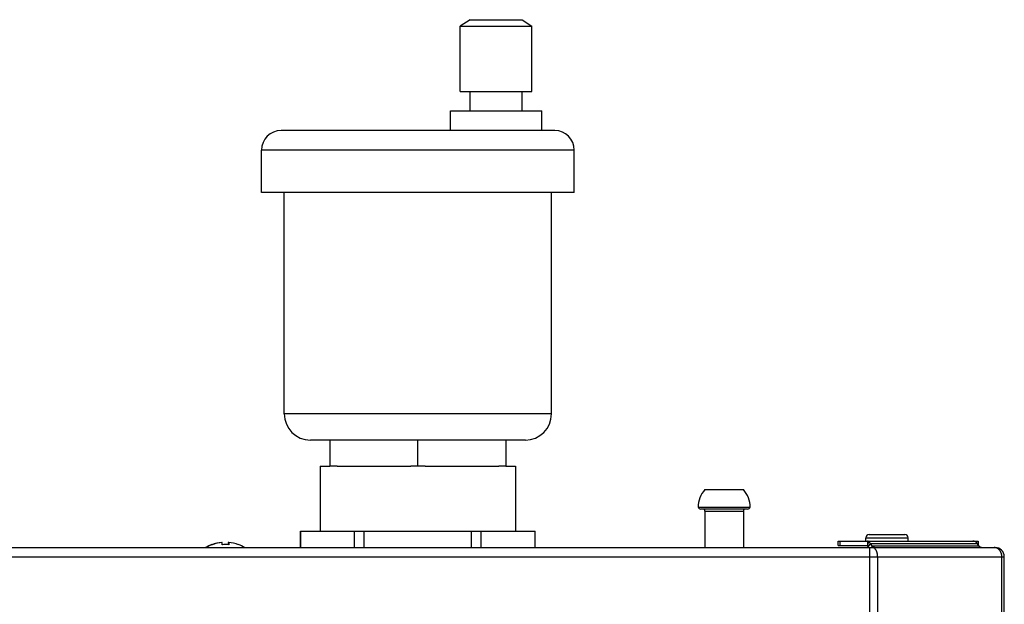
# Model space of a CAD drawing. Header units: centimetres. Extents: x 4745 to 39369, y 17389 to 19524.
# Tile 179 of 188: x 37142 to 37164, y 18682 to 18696. Entities that reach past the tile are written whole.
import ezdxf

# ---------------------------------------------------------------- set-up
doc = ezdxf.new("R2010")
doc.units = ezdxf.units.CM
doc.layers.add('$_urządzenia', color=250, linetype='Continuous')

# ---------------------------------------------------------------- blocks, each defined once
blk = doc.blocks.new('A$C92957c0b')
at = {"layer": '$_urządzenia'}
for p, q in [((218, 52), (216.5, 51)), ((218, 52), (226, 52)), ((226, 52), (227.5, 51)), ((216.5, 51), (227.5, 51)), ((216.5, 41), (216.5, 51)), ((227.5, 41), (227.5, 51)), ((216.5, 41), (227.5, 41)), ((218, 38), (218, 41)), ((226, 38), (226, 41)), ((215, 38), (229, 38)), ((215, 35), (215, 38)), ((229, 35), (229, 38)), ((231, 35), (189, 35)), ((234, 32), (186, 32)), ((186, 25.5), (186, 32)), ((234, 25.5), (234, 32)), ((234, 25.5), (186, 25.5)), ((189.5, -8.5), (189.5, 25.5)), ((230.5, -8.5), (230.5, 25.5)), ((230.5, -8.5), (189.5, -8.5)), ((226.5, -12.5), (193.5, -12.5)), ((196.5, -12.5), (196.5, -16.5)), ((210, -16.5), (210, -12.5)), ((223.5, -12.5), (223.5, -16.5)), ((195, -16.5), (196.5, -16.5)), ((195, -16.5), (195, -26.5)), ((197.6, -16.5), (196.5, -16.5)), ((197.6, -16.5), (208.9, -16.5)), ((211.1, -16.5), (208.9, -16.5)), ((211.1, -16.5), (222.4, -16.5)), ((223.5, -16.5), (222.4, -16.5)), ((223.5, -16.5), (225, -16.5)), ((225, -16.5), (225, -26.5)), ((254.05, -20.1), (259.95, -20.1)), ((253, -22.8), (261, -22.8)), ((260.6, -23.1), (253.4, -23.1)), ((254.05, -23.4), (259.95, -23.4)), ((254.05, -23.4), (254.05, -29)), ((259.95, -23.4), (259.95, -29)), ((192, -26.5), (228, -26.5)), ((192, -29), (192, -26.5)), ((192.02, -29), (192.02, -26.5)), ((200.27, -29), (200.27, -26.5)), ((201.75, -29), (201.75, -26.5)), ((218.25, -29), (218.25, -26.5)), ((219.73, -29), (219.73, -26.5)), ((227.98, -29), (227.98, -26.5)), ((228, -29), (228, -26.5)), ((279.24, -27), (284.74, -27)), ((178.38, -28.56), (178.38, -28.54)), ((178.46, -28.56), (178.46, -28.54)), ((179.96, -28.56), (179.96, -28.22)), ((180.88, -28.22), (180.88, -28.55)), ((180.96, -28.22), (180.96, -28.56)), ((182.46, -28.54), (182.46, -28.56)), ((274.49, -28), (296, -28)), ((274.49, -28.7), (274.49, -28)), ((274.49, -28.7), (278.98, -28.7)), ((274.75, -28), (274.75, -28.7)), ((278.74, -27.5), (285.24, -27.5)), ((278.74, -28), (278.74, -27.5)), ((279.15, -28.1), (278.96, -28.75)), ((278.99, -28), (278.99, -28.59)), ((279.13, -28.91), (279.48, -28.41)), ((279.75, -28.79), (279.48, -28.41)), ((295.89, -28.41), (279.48, -28.41)), ((285.24, -28), (285.24, -27.5)), ((295.24, -28), (295.19, -28)), ((295.34, -28), (295.34, -28.02)), ((296.16, -28.79), (295.89, -28.41)), ((295.98, -28), (295.98, -28.54)), ((296, -28), (296, -28.56)), ((0, -29), (298.6, -29)), ((278.97, -28.74), (278.96, -28.75)), ((278.96, -28.75), (278.96, -28.75)), ((279.2, -29), (279.13, -28.91)), ((279.34, -1127), (279.34, -29)), ((279.61, -29), (279.75, -28.79)), ((296.16, -28.79), (279.75, -28.79)), ((0, -30.4), (300, -30.4)), ((280.56, -30.4), (280.56, -1125.6)), ((299.63, -1125.6), (299.63, -30.4)), ((300, -1125.6), (300, -30.4))]:
    blk.add_line(p, q, dxfattribs=at)
for points in [[(278.99, -28.59), (278.99, -28.59), (278.99, -28.6), (278.99, -28.6), (278.99, -28.6), (278.99, -28.61), (278.99, -28.62), (278.99, -28.63), (278.99, -28.64), (278.99, -28.65), (278.98, -28.66), (278.98, -28.67), (278.98, -28.69), (278.98, -28.7)], [(279.15, -28.1), (279.13, -28.08), (279.11, -28.06), (279.1, -28.04), (279.08, -28.03), (279.06, -28.02), (279.04, -28.01), (279.03, -28), (279.01, -28), (278.99, -28)], [(279.48, -28.41), (279.45, -28.37), (279.42, -28.32), (279.38, -28.28), (279.34, -28.25), (279.31, -28.21), (279.27, -28.18), (279.23, -28.15), (279.19, -28.12), (279.15, -28.1)], [(295.89, -28.41), (295.85, -28.36), (295.81, -28.31), (295.77, -28.27), (295.73, -28.23), (295.69, -28.19), (295.64, -28.15), (295.59, -28.12), (295.55, -28.09), (295.5, -28.07), (295.45, -28.05), (295.4, -28.03), (295.35, -28.02), (295.29, -28.01), (295.24, -28)], [(279.13, -28.91), (279.12, -28.88), (279.1, -28.86), (279.08, -28.84), (279.06, -28.82), (279.04, -28.81), (279.03, -28.79), (279.01, -28.77), (278.98, -28.76), (278.96, -28.75)], [(280.1, -29), (280.08, -29), (280.06, -29), (280.04, -28.99), (280.02, -28.99), (280, -28.98), (279.98, -28.98), (279.96, -28.97), (279.94, -28.96), (279.92, -28.95), (279.9, -28.93), (279.88, -28.92), (279.86, -28.91), (279.84, -28.89), (279.82, -28.87), (279.8, -28.86), (279.79, -28.84), (279.77, -28.82), (279.75, -28.79)], [(280.46, -29.7), (280.44, -29.65), (280.42, -29.6), (280.41, -29.56), (280.39, -29.51), (280.37, -29.47), (280.34, -29.43), (280.32, -29.39), (280.3, -29.35), (280.28, -29.32), (280.25, -29.28), (280.23, -29.25), (280.2, -29.22), (280.17, -29.19), (280.14, -29.16), (280.12, -29.14), (280.09, -29.11), (280.06, -29.09), (280.03, -29.07), (280, -29.06), (279.97, -29.04), (279.94, -29.03), (279.91, -29.02), (279.88, -29.01), (279.84, -29), (279.81, -29), (279.78, -29)], [(280.56, -30.4), (280.56, -30.34), (280.56, -30.29), (280.56, -30.23), (280.55, -30.18), (280.55, -30.12), (280.54, -30.06), (280.53, -30.01), (280.52, -29.96), (280.51, -29.9), (280.5, -29.85), (280.49, -29.8), (280.47, -29.75), (280.46, -29.7)], [(296.51, -29), (296.49, -29), (296.47, -29), (296.45, -28.99), (296.43, -28.99), (296.41, -28.98), (296.38, -28.98), (296.36, -28.97), (296.34, -28.96), (296.32, -28.95), (296.3, -28.93), (296.28, -28.92), (296.27, -28.91), (296.25, -28.89), (296.23, -28.87), (296.21, -28.86), (296.19, -28.84), (296.18, -28.82), (296.16, -28.79)], [(299.63, -30.4), (299.63, -30.34), (299.62, -30.29), (299.62, -30.23), (299.61, -30.18), (299.6, -30.12), (299.59, -30.06), (299.58, -30.01), (299.57, -29.96), (299.55, -29.9), (299.53, -29.85), (299.51, -29.8), (299.49, -29.75), (299.47, -29.7), (299.45, -29.65), (299.42, -29.6), (299.39, -29.56), (299.36, -29.51), (299.33, -29.47), (299.3, -29.43), (299.27, -29.39), (299.23, -29.35), (299.2, -29.32), (299.16, -29.28), (299.12, -29.25), (299.09, -29.22), (299.05, -29.19), (299, -29.16), (298.96, -29.14), (298.92, -29.11), (298.88, -29.09), (298.83, -29.07), (298.79, -29.06), (298.74, -29.04), (298.7, -29.03), (298.65, -29.02), (298.6, -29.01), (298.56, -29), (298.51, -29), (298.46, -29)]]:
    blk.add_lwpolyline(points, dxfattribs=at)
for centre, radius, start, end in [((189, 32), 3, 90, 180), ((231, 32), 3, 0, 90), ((193.5, -8.5), 4, 180, 270), ((226.5, -8.5), 4, 270, 0), ((257, -22.8), 4, 137.5189, 180), ((257, -22.8), 4, 0, 42.4811), ((253.53, -22.51), 0.6, 208.677, 257.8382), ((253.75, -23.4), 0.3, 0, 90), ((260.25, -23.4), 0.3, 90, 180), ((260.47, -22.51), 0.6, 282.1618, 331.323), ((279.24, -27.5), 0.5, 90, 180), ((284.74, -27.5), 0.5, 0, 90), ((180.38, -33.93), 5.75, 110.3544, 121), ((180.46, -33.93), 5.75, 110.3544, 121), ((180.38, -33.93), 5.73, 95.0076, 110.4353), ((180.46, -33.93), 5.73, 95.0076, 110.4353), ((180.46, -33.93), 5.39, 84.6783, 95.3217), ((180.38, -33.93), 5.39, 94.1381, 94.52), ((180.38, -33.93), 5.73, 84.2371, 84.9924), ((180.46, -33.93), 5.73, 69.5647, 84.9924), ((180.46, -33.93), 5.75, 59, 69.6456), ((257, -33.93), 5.75, 120.8779, 121), ((257, -33.93), 5.75, 59, 59.1221), ((298.6, -30.4), 1.4, 0, 90)]:
    blk.add_arc(centre, radius, start, end, dxfattribs=at)

msp = doc.modelspace()

# ---------------------------------------------------------------- block references
at = {"layer": '$_urządzenia', "xscale": 0.15, "yscale": 0.15, "zscale": 0.15}
msp.add_blockref('A$C92957c0b', (37119.279, 18687.776), dxfattribs=at)

doc.saveas('drawing.dxf')
